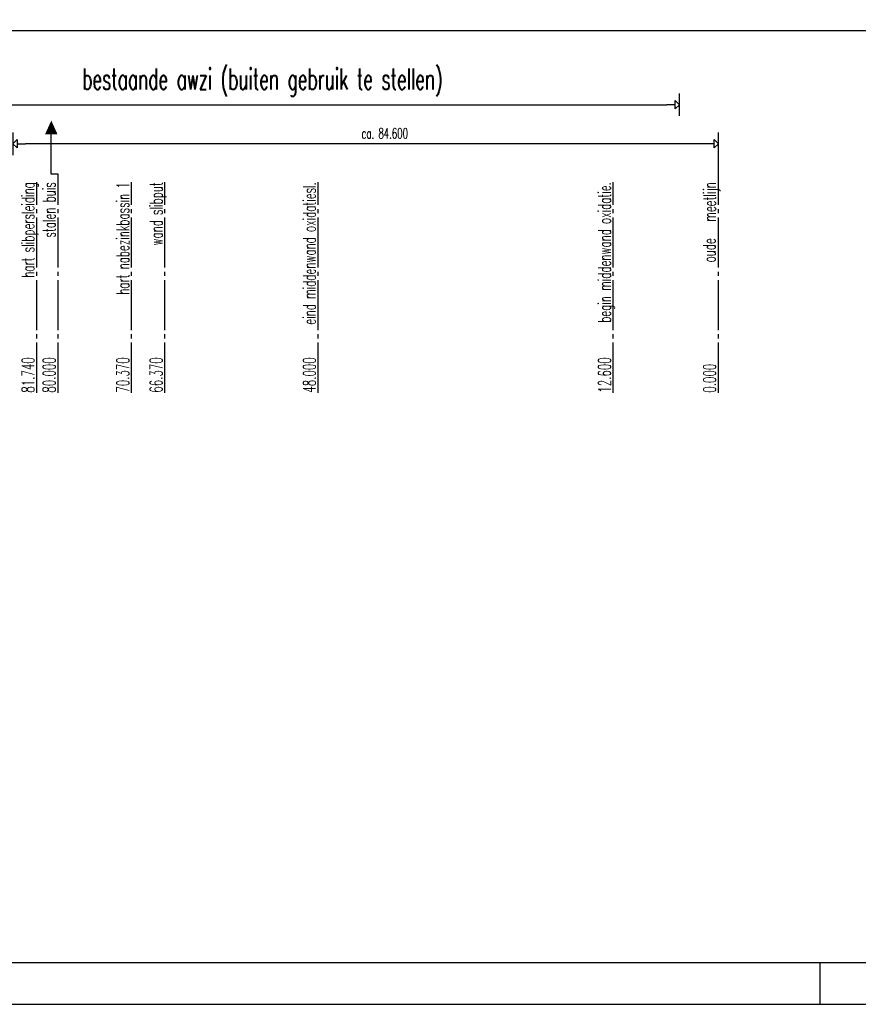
# Model space of a CAD drawing. Extents: x 0 to 420700, y 0 to 297000.
# Tile 9 of 18: x 219363 to 319932, y 0 to 118032. Entities that reach past the tile are written whole.
import ezdxf
from ezdxf.enums import TextEntityAlignment as Align

# ---------------------------------------------------------------- set-up
doc = ezdxf.new("R2010")
doc.units = 0
doc.header["$LTSCALE"] = 500
doc.linetypes.add('STR3', pattern=[15, 12, -1, 1, -1])
doc.linetypes.add('STRAMIEN_M', pattern=[15, 12, -1, 1, -1])
doc.layers.get('0').update_dxf_attribs({"linetype": 'CONTINUOUS'})
for name, color, linetype in [('B1', 52, 'CONTINUOUS'), ('B2', 30, 'CONTINUOUS'), ('BDIM2', 144, 'CONTINUOUS'), ('BTXT2', 123, 'CONTINUOUS'), ('BTXT3', 141, 'CONTINUOUS'), ('TITLEBLK', 7, 'CONTINUOUS'), ('XA-03', 144, 'CONTINUOUS'), ('XA-07', 140, 'CONTINUOUS'), ('XA-10', 130, 'CONTINUOUS')]:
    doc.layers.add(name, color=color, linetype=linetype)
doc.layers.get('0').freeze()
doc.styles.add('SHEET', font='Iso.shx')
doc.styles.get("Standard").update_dxf_attribs({"font": 'SIMPLEX.shx', "width": 0.6, "height": 1000})

# ---------------------------------------------------------------- blocks, each defined once
blk = doc.blocks.new('ML')
at = {"linetype": 'STR3'}
blk.add_line((-25232, 0), (0, 0), dxfattribs=at)
at = {"width": 0.6}
blk.add_attdef('1', (-25232, 300), '', height=1500, dxfattribs=at)
blk = doc.blocks.new('QMP')
at = {"layer": 'BDIM2'}
for p, q in [((0, -0.9), (0, 0.9)), ((-0.333, 0), (-1, 0)), ((0, 0), (-0.333, 0.333)), ((-0.333, -0.333), (-0.333, 0.333)), ((-0.333, -0.333), (0, 0))]:
    blk.add_line(p, q, dxfattribs=at)
blk = doc.blocks.new('AMW_TITLE')
at = {"layer": 'XA-03'}
blk.add_line((630.75, 0), (630.75, 10), dxfattribs=at)
blk.add_lwpolyline([(0, 0), (841, 0), (841, 594), (0, 594)], close=True, dxfattribs=at)
at = {"layer": 'XA-07'}
blk.add_lwpolyline([(10, 10), (831, 10), (831, 584), (10, 584)], close=True, dxfattribs=at)
at = {"color": 143, "style": 'SHEET'}
for tag, p in [('23', (655.73, 91.51)), ('19', (655.73, 86.78)), ('15', (655.73, 82.05)), ('11', (655.73, 77.32))]:
    blk.add_attdef(tag, text='', height=3, dxfattribs=at).set_placement(p, align=Align.MIDDLE)
at = {"layer": 'XA-03', "style": 'SHEET'}
for tag, p in [('24', (661.02, 90.68)), ('25', (781.5, 90.68)), ('26', (798.02, 90.68)), ('20', (661.02, 85.95)), ('21', (781.5, 85.95)), ('22', (798.02, 85.95)), ('16', (661.02, 81.22)), ('17', (781.5, 81.22)), ('18', (798.02, 81.22)), ('12', (661.02, 76.49)), ('13', (781.5, 76.49)), ('14', (798.02, 76.49)), ('8', (736.51, 33.61)), ('9', (762.03, 33.61)), ('10', (781.5, 24.15))]:
    blk.add_attdef(tag, p, '', height=2.3, dxfattribs=at)
at = {"layer": 'XA-07', "style": 'SHEET'}
for tag, p in [('4', (654.94, 62.53)), ('5', (654.94, 53.87)), ('6', (654.94, 45.21)), ('7', (800.87, 34.21)), ('1', (788.43, 14.4)), ('2', (798.05, 14.4))]:
    blk.add_attdef(tag, p, '', height=4.5, dxfattribs=at)
at = {"layer": 'XA-10', "style": 'SHEET'}
blk.add_attdef('3', (814.91, 14.4), '', height=6.3, dxfattribs=at)

msp = doc.modelspace()

# ---------------------------------------------------------------- linework, layer by layer
at = {"layer": 'B2'}
msp.add_line((348273, 116709), (61677, 116709), dxfattribs=at)
at = {"layer": 'BDIM2'}
msp.add_line((199967, 107840), (296974, 107840), dxfattribs=at)
msp.add_lwpolyline([(223153, 105944, 0, 1500, 0), (223153, 104285, 1500, 1500, 0)], format="xyseb", dxfattribs=at)
at = {"layer": 'BDIM2', "linetype": 'STR3'}
msp.add_lwpolyline([(223959, 98552), (223959, 99515), (223153, 99515), (223153, 104285)], dxfattribs=at)
at = {"layer": 'BTXT2'}
msp.add_line((301653, 103160), (220057, 103160), dxfattribs=at)
at = {"layer": 'BTXT3', "linetype": 'STRAMIEN_M'}
msp.add_line((303153, 98552), (303153, 102552), dxfattribs=at)

# ---------------------------------------------------------------- block references
at = {"layer": 'B1', "linetype": 'STRAMIEN_M', "xscale": 1500, "yscale": 1500, "zscale": 1500, "rotation": 180}
msp.add_blockref('QMP', (218557, 103160), dxfattribs=at)
at = {"layer": 'B1', "linetype": 'STRAMIEN_M', "xscale": 1500, "yscale": 1500, "zscale": 1500}
msp.add_blockref('QMP', (303153, 103160), dxfattribs=at)
at = {"layer": 'BDIM2', "xscale": 1500, "yscale": 1500, "zscale": 1500}
msp.add_blockref('QMP', (298474, 107840), dxfattribs=at)
at = {"layer": 'BDIM2'}
ref = msp.add_blockref('ML', (221413, 98552), dxfattribs=dict(at, rotation=90))
ref.add_attrib('1', '81.740', (221113, 73320), dxfattribs={"layer": '0', "height": 1500, "rotation": 90, "width": 0.6})
ref.add_attrib('2', 'hart slibpersleiding', dxfattribs={"layer": '0', "height": 1500, "rotation": 90, "width": 0.6}).set_placement((221113, 98552), align=Align.RIGHT)
ref = msp.add_blockref('ML', (223959, 98552), dxfattribs=dict(at, rotation=90))
ref.add_attrib('1', '80.000', (223659, 73320), dxfattribs={"layer": '0', "height": 1500, "rotation": 90, "width": 0.6})
ref.add_attrib('2', 'stalen buis', dxfattribs={"layer": '0', "height": 1500, "rotation": 90, "width": 0.6}).set_placement((223659, 98552), align=Align.RIGHT)
ref = msp.add_blockref('ML', (232783, 98552), dxfattribs=dict(at, rotation=90))
ref.add_attrib('1', '70.370', (232483, 73320), dxfattribs={"layer": '0', "height": 1500, "rotation": 90, "width": 0.6})
ref.add_attrib('2', 'hart nabezinkbassin 1', dxfattribs={"layer": '0', "height": 1500, "rotation": 90, "width": 0.6}).set_placement((232483, 98552), align=Align.RIGHT)
ref = msp.add_blockref('ML', (236783, 98552), dxfattribs=dict(at, rotation=90))
ref.add_attrib('1', '66.370', (236483, 73320), dxfattribs={"layer": '0', "height": 1500, "rotation": 90, "width": 0.6})
ref.add_attrib('2', 'wand slibput', dxfattribs={"layer": '0', "height": 1500, "rotation": 90, "width": 0.6}).set_placement((236483, 98552), align=Align.RIGHT)
ref = msp.add_blockref('ML', (255153, 98552), dxfattribs=dict(at, rotation=90))
ref.add_attrib('1', '48.000', (254853, 73320), dxfattribs={"layer": '0', "height": 1500, "rotation": 90, "width": 0.6})
ref.add_attrib('2', 'eind middenwand oxidatiesl.', dxfattribs={"layer": '0', "height": 1500, "rotation": 90, "width": 0.6}).set_placement((254853, 98552), align=Align.RIGHT)
ref = msp.add_blockref('ML', (290553, 98552), dxfattribs=dict(at, rotation=90))
ref.add_attrib('1', '12.600', (290253, 73320), dxfattribs={"layer": '0', "height": 1500, "rotation": 90, "width": 0.6})
ref.add_attrib('2', 'begin middenwand oxidatie.', dxfattribs={"layer": '0', "height": 1500, "rotation": 90, "width": 0.6}).set_placement((290253, 98552), align=Align.RIGHT)
at = {"layer": 'BTXT2'}
ref = msp.add_blockref('ML', (303153, 98552), dxfattribs=dict(at, rotation=90))
ref.add_attrib('1', '0.000', (302853, 73320), dxfattribs={"layer": '0', "height": 1500, "rotation": 90, "width": 0.6})
ref.add_attrib('2', 'meetlijn', dxfattribs={"layer": '0', "height": 1500, "rotation": 90, "width": 0.6}).set_placement((302853, 98552), align=Align.RIGHT)
at = {"layer": 'TITLEBLK', "xscale": 500, "yscale": 500, "zscale": 500}
msp.add_blockref('AMW_TITLE', (0, 0), dxfattribs=at)

# ---------------------------------------------------------------- texts
at = {"layer": 'BTXT2', "width": 0.6}
msp.add_text('ca. 84.600', height=1250, dxfattribs=at).set_placement((260365, 103779))
msp.add_text('oude', height=1500, rotation=90, dxfattribs=at).set_placement((302813, 88930))
at = {"layer": 'BTXT3', "width": 0.6}
msp.add_text('bestaande awzi (buiten gebruik te stellen)', height=2500, dxfattribs=at).set_placement((248471, 110747), align=Align.MIDDLE)

doc.saveas('drawing.dxf')
